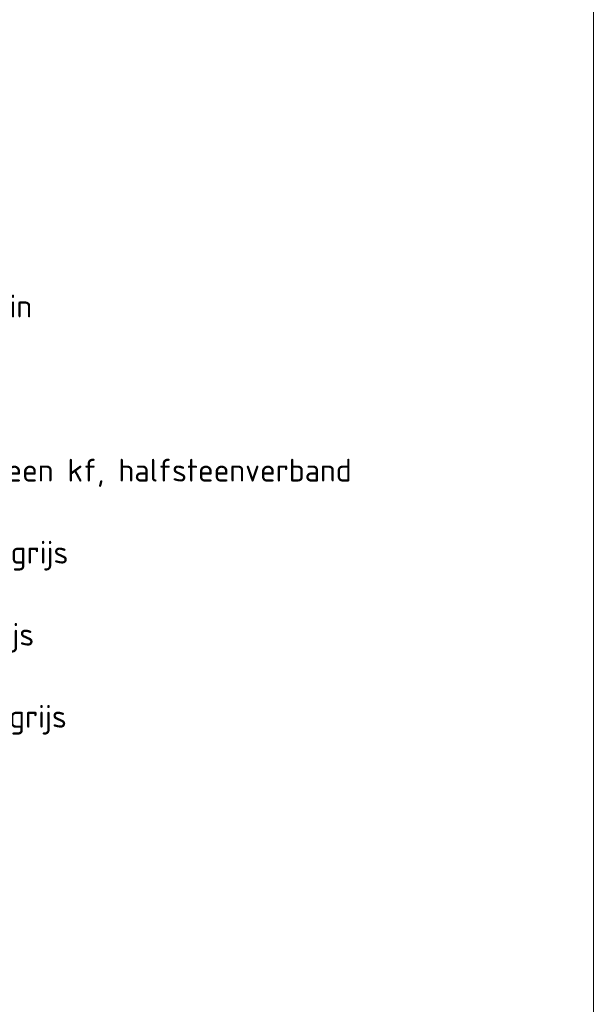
# Model space of a CAD drawing. Header units: metres. Extents: x 115632 to 117830, y 479690 to 480411.
# Tile 8 of 20: x 115657 to 115669, y 480302 to 480323. Entities that reach past the tile are written whole.
import ezdxf
from ezdxf.enums import TextEntityAlignment as Align

# ---------------------------------------------------------------- set-up
doc = ezdxf.new("R2010")
doc.units = ezdxf.units.M
doc.layers.get('Defpoints').update_dxf_attribs({"lineweight": 18})
doc.layers.add('X-XX-AL-LEGENDA-T25', color=7, linetype='Continuous', lineweight=25)
doc.layers.add('X-XX-AL-T25', color=7, linetype='Continuous', lineweight=25)
doc.styles.add('NLCS-ISO', font='NLCS-ISO.ttf')

msp = doc.modelspace()

# ---------------------------------------------------------------- linework, layer by layer
at = {"layer": 'Defpoints'}
msp.add_lwpolyline([(115632.33, 480235.222), (115669.23, 480235.222), (115669.23, 480357.322), (115632.33, 480357.322)], close=True, dxfattribs=at)

# ---------------------------------------------------------------- texts
at = {"layer": 'X-XX-AL-LEGENDA-T25', "style": 'NLCS-ISO'}
msp.add_text('Betontegels 300x300x60mm, halfsteensverband, kleur grijs', height=0.5, dxfattribs=at).set_placement((115640.23, 480307.879), align=Align.MIDDLE_LEFT)
at = {"layer": 'X-XX-AL-T25', "style": 'NLCS-ISO'}
for s, p in [('Betonstraatsteen kf, halfsteenverband, kleur roodbruin', (115640.231, 480316.879)), ('Asfaltverharding zwart, met streetprint betonstraatsteen kf, halfsteenverband', (115640.231, 480313.279)), ('Betontegels 300x300x45mm, halfsteensverband, kleur grijs', (115640.231, 480311.479)), ('Betontegels 300x150x80mm, elleboogverband, kleur grijs', (115640.231, 480309.679))]:
    msp.add_text(s, height=0.5, dxfattribs=at).set_placement(p, align=Align.MIDDLE_LEFT)

doc.saveas('drawing.dxf')
